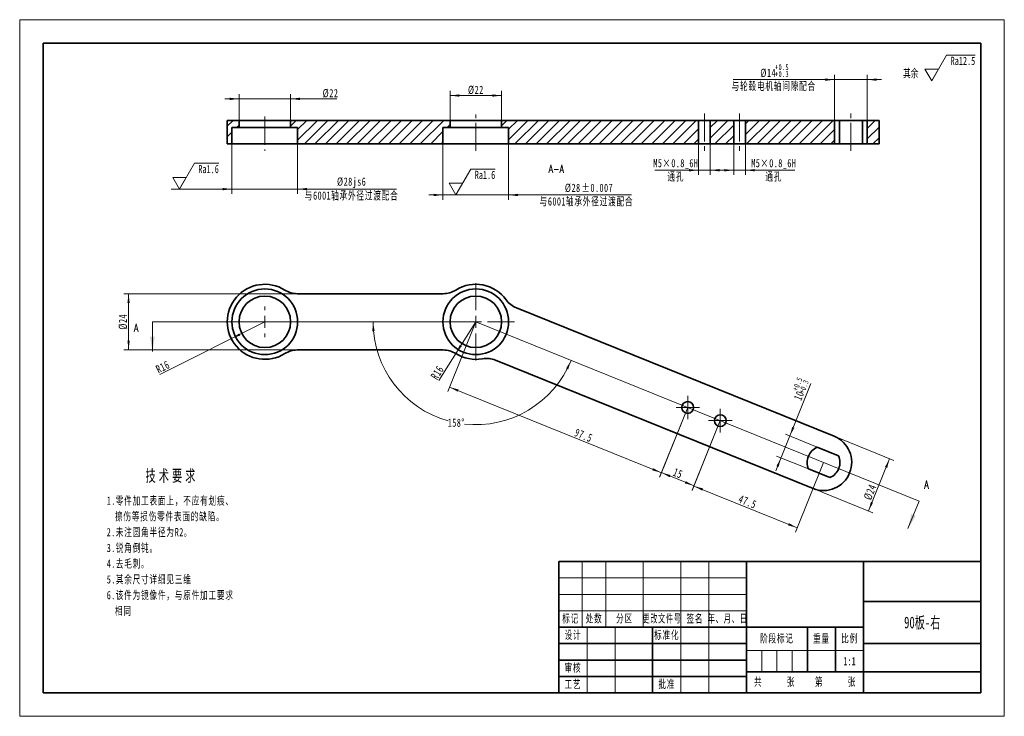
# Model space of a CAD drawing. Header units: millimetres. Extents: x -210 to 210, y -148 to 148.
import ezdxf
from ezdxf.enums import TextEntityAlignment as Align

# ---------------------------------------------------------------- set-up
doc = ezdxf.new("R2010")
doc.units = ezdxf.units.MM
doc.set_wipeout_variables(frame=1)
doc.linetypes.add('点画线', pattern=[18, 12, -2, 2, -2])
doc.layers.get('0').update_dxf_attribs({"lineweight": 35})
for name, color, linetype, lineweight in [('10', 7, 'Continuous', 18), ('中心线层', 1, '点画线', 18), ('剖面线层', 4, 'Continuous', 18), ('尺寸线层', 3, 'Continuous', 18), ('粗实线层', 7, 'Continuous', 35), ('细实线层', 7, 'Continuous', 18)]:
    doc.layers.add(name, color=color, linetype=linetype, lineweight=lineweight)
doc.styles.add('SLDTEXTSTYLE2', font='txt.shx', dxfattribs={"width": 0.7, "bigfont": 'gbcbig.shx'})
doc.styles.add('TitleStyle', font='txt', dxfattribs={"width": 0.667})
doc.styles.add('标准', font='txt', dxfattribs={"width": 0.667})
doc.dimstyles.new('GB_尺寸', dxfattribs={"dimtxt": 3.5, "dimasz": 4, "dimexe": 2, "dimexo": 0, "dimtad": 1, "dimdsep": 46, "dimtxsty": '标准', "dimblk": '_CAXARROW', "dimcen": 0, "dimdle": 6, "dimazin": 2, "dimtfac": 0.707107, "dimtdec": 3, "dimtmove": 2, "dimatfit": 3, "dimfxl": 0, "dimfrac": 2, "dimtolj": 1, "dimtzin": 0, "dimarcsym": 0})

# ---------------------------------------------------------------- blocks, each defined once
blk = doc.blocks.new('$CAXA_FRAME_13B17AC1$')
at = {"layer": '粗实线层'}
for p, q in [((-200, 138.5), (-200, -138.5)), ((200, 138.5), (-200, 138.5)), ((200, -138.5), (200, 138.5)), ((-200, -138.5), (200, -138.5))]:
    blk.add_line(p, q, dxfattribs=at)
at = {"layer": '细实线层'}
for p, q in [((210, 148.5), (-210, 148.5)), ((-210, 148.5), (-210, -148.5)), ((210, -148.5), (210, 148.5)), ((-210, -148.5), (210, -148.5))]:
    blk.add_line(p, q, dxfattribs=at)
blk = doc.blocks.new('$CAXA_TITLE_151E506F$')
at = {"layer": '粗实线层'}
for p, q in [((0, 56), (-180, 56)), ((-180, 56), (-180, 0)), ((-100, 56), (-100, 0)), ((-50, 56), (-50, 0)), ((0, 0), (0, 56)), ((0, 39), (-50, 39)), ((-50, 28), (-180, 28)), ((-140, 28), (-140, 0)), ((-74, 28), (-74, 9)), ((-62, 28), (-62, 9)), ((-100, 21), (-180, 21)), ((0, 21), (-50, 21)), ((-100, 14), (-180, 14)), ((0, 9), (-100, 9)), ((-100, 7), (-180, 7)), ((0, 0), (-180, 0))]:
    blk.add_line(p, q, dxfattribs=at)
at = {"layer": '细实线层'}
for p, q in [((-170, 56), (-170, 28)), ((-160, 56), (-160, 28)), ((-144, 56), (-144, 28)), ((-128, 56), (-128, 0)), ((-116, 56), (-116, 0)), ((-100, 49), (-180, 49)), ((-100, 42), (-180, 42)), ((-100, 35), (-180, 35)), ((-168, 28), (-168, 0)), ((-156, 28), (-156, 0)), ((-50, 18), (-100, 18)), ((-93.5, 18), (-93.5, 9)), ((-87, 18), (-87, 9)), ((-80.5, 18), (-80.5, 9))]:
    blk.add_line(p, q, dxfattribs=at)
at = {"layer": '尺寸线层', "char_height": 3.5, "attachment_point": 5, "line_spacing_factor": 1.369753, "style": '标准'}
for s, insert, width in [('\\T1.1;标记', (-175, 31.5), 18), ('\\T1.1;处数', (-165, 31.5), 18), ('\\T1.1;分区', (-152, 31.5), 30), ('\\T1.1;{\\W0.618357;更改文件号}', (-136, 31.5), 30), ('\\T1.1;签名', (-122, 31.5), 22), ('\\T1.1;{\\W0.634692;年、月、日}', (-108, 31.5), 30), ('\\T1.1;设计', (-174, 24.5), 22), ('\\T1.1;标准化', (-134, 24.5), 22), ('\\T1.1;阶段标记', (-87, 23), 50), ('\\T1.1;重量', (-68, 23), 22), ('\\T1.1;比例', (-56, 23), 22), ('\\T1.1;审核', (-174, 10.5), 22), ('\\T1.1;工艺', (-174, 3.5), 22), ('\\T1.1;批准', (-134, 3.5), 22), ('\\T1.1;共', (-95, 4.5), 8), ('\\T1.1;张', (-81, 4.5), 8), ('\\T1.1;第', (-69, 4.5), 8), ('\\T1.1;张', (-55, 4.5), 8)]:
    blk.add_mtext(s, dxfattribs=dict(at, insert=insert, width=width))
at = {"layer": '尺寸线层', "style": '标准'}
for tag, height, width, p in [('标记C', 3.54, 0.667, (-175, 52.5)), ('处数C', 3.54, 0.667, (-165, 52.5)), ('分区C', 3.54, 0.667, (-152, 52.5)), ('更改文件号C', 3.54, 0.512156, (-136, 52.5)), ('更改签名C', 3.54, 0.459969, (-122, 52.5)), ('更改日期C', 3.54, 0.62723, (-108, 52.5)), ('单位名称', 5.05, 0.667, (-25, 47.5)), ('标记B', 3.54, 0.667, (-175, 45.5)), ('处数B', 3.54, 0.667, (-165, 45.5)), ('分区B', 3.54, 0.667, (-152, 45.5)), ('更改文件号B', 3.54, 0.512156, (-136, 45.5)), ('更改签名B', 3.54, 0.459969, (-122, 45.5)), ('更改日期B', 3.54, 0.62723, (-108, 45.5)), ('材料名称', 5.05, 0.667, (-75, 42)), ('标记A', 3.54, 0.667, (-175, 38.5)), ('处数A', 3.54, 0.667, (-165, 38.5)), ('分区A', 3.54, 0.667, (-152, 38.5)), ('更改文件号A', 3.54, 0.512156, (-136, 38.5)), ('更改签名A', 3.54, 0.459969, (-122, 38.5)), ('更改日期A', 3.54, 0.62723, (-108, 38.5)), ('图纸名称', 5.05, 0.667, (-25, 30)), ('设计', 3.54, 0.667, (-162, 24.5)), ('设计日期', 3.54, 0.667, (-148, 24.5)), ('标准化', 3.54, 0.667, (-122, 24.5)), ('标准化日期', 3.54, 0.569556, (-108, 24.5)), ('图纸编号', 5.05, 0.667, (-25, 15)), ('审核', 3.54, 0.667, (-162, 10.5)), ('审核日期', 3.54, 0.667, (-148, 10.5)), ('阶段标记S', 3.54, 0.229984, (-96.75, 13.5)), ('阶段标记A', 3.54, 0.229984, (-90.25, 13.5)), ('阶段标记B', 3.54, 0.229984, (-83.75, 13.5)), ('阶段标记C', 3.54, 0.229984, (-77.25, 13.5)), ('重量', 3.54, 0.667, (-68, 13.5)), ('图纸比例', 3.54, 0.524733, (-56, 13.5)), ('工艺', 3.54, 0.667, (-162, 3.5)), ('工艺日期', 3.54, 0.667, (-148, 3.5)), ('批准', 3.54, 0.667, (-122, 3.5)), ('批准日期', 3.54, 0.667, (-108, 3.5)), ('页数', 3.54, 0.667, (-88, 4.5)), ('页码', 3.54, 0.667, (-62, 4.5)), ('投影符号', 3.54, 0.667, (-25, 4.5))]:
    blk.add_attdef(tag, text='', height=height, dxfattribs=dict(at, width=width)).set_placement(p, align=Align.MIDDLE_CENTER)
blk = doc.blocks.new('*X4')
at = {"layer": '尺寸线层', "color": 0, "linetype": 'ByBlock', "lineweight": -2, "line_spacing_factor": 1.15057}
for s, insert, char_height, width, attachment_point, style in [('\\T1.3;技术要求', (27.83, 0), 5, 114.1797, 2, 'TitleStyle'), ('\\T1.1;\\pxi-1,l1;1.零件加工表面上，不应有划痕、擦伤等损伤零件表面的缺陷。\\P2.未注圆角半径为R2。\\P3.锐角倒钝。\\P4.去毛刺。\\P5.其余尺寸详细见三维\\P6.该件为镜像件，与原件加工要求相同\\P', (0, -11.39), 3.5, 57.0899, 1, '标准')]:
    blk.add_mtext(s, dxfattribs=dict(at, insert=insert, char_height=char_height, width=width, attachment_point=attachment_point, style=style))
blk = doc.blocks.new('SW_CENTERMARKSYMBOL_0_7')
at = {"layer": '10', "color": 0}
for p, q in [((0, 5), (0, 16.5)), ((-5, 0), (-16.5, 0)), ((0, 0), (-2.5, 0)), ((0, 0), (0, 2.5)), ((0, 0), (0, -2.5)), ((0, 0), (2.5, 0)), ((5, 0), (16.5, 0)), ((0, -5), (0, -16.5))]:
    blk.add_line(p, q, dxfattribs=at)
blk = doc.blocks.new('SW_CENTERMARKSYMBOL_2')
at = {"layer": '10', "color": 0}
for p, q in [((0, 5), (0, 6.5)), ((-5, 0), (-6.5, 0)), ((0, 0), (-2.5, 0)), ((0, 0), (0, 2.5)), ((0, 0), (0, -2.5)), ((0, 0), (2.5, 0)), ((5, 0), (6.5, 0)), ((0, -5), (0, -6.5))]:
    blk.add_line(p, q, dxfattribs=at)
blk = doc.blocks.new('SW_CENTERMARKSYMBOL_2_1')
at = {"layer": '10', "color": 0}
for p, q in [((0, 2.5), (0, 5)), ((-2.5, 0), (-5, 0)), ((0, 0), (-2.5, 0)), ((0, 0), (0, 2.5)), ((0, 0), (0, -2.5)), ((0, 0), (2.5, 0)), ((2.5, 0), (5, 0)), ((0, -2.5), (0, -5))]:
    blk.add_line(p, q, dxfattribs=at)
blk = doc.blocks.new('SW_CENTERMARKSYMBOL_3_1')
at = {"layer": '10', "color": 0}
for p, q in [((0, 2.5), (0, 5)), ((-2.5, 0), (-5, 0)), ((0, 0), (-2.5, 0)), ((0, 0), (0, 2.5)), ((0, 0), (0, -2.5)), ((0, 0), (2.5, 0)), ((2.5, 0), (5, 0)), ((0, -2.5), (0, -5))]:
    blk.add_line(p, q, dxfattribs=at)
blk = doc.blocks.new('*X9')
at = {"layer": '尺寸线层', "linetype": 'Continuous'}
blk.add_hatch(color=0, dxfattribs=at).paths.add_polyline_path([(-119.74, 12.5), (-116.39, 14.75), (-115.94, 13.85)], flags=0)
at = {"layer": '尺寸线层', "color": 0, "linetype": 'Continuous'}
blk.add_line((-150.16, -2.8), (-105.44, 19.69), dxfattribs=at)
at = {"layer": '尺寸线层', "color": 0, "linetype": 'Continuous', "insert": (-148.96, 0.45), "char_height": 3.5, "width": 9.4793, "attachment_point": 5, "rotation": 26.6993, "line_spacing_factor": 1.15057, "style": '标准'}
blk.add_mtext('\\T1.1;R16', dxfattribs=at)
blk = doc.blocks.new('_CAXARROW')
blk.add_hatch(color=0).paths.add_polyline_path([(0, 0), (-1, 0.125), (-1, -0.125)], flags=0)
blk = doc.blocks.new('*X10')
at = {"layer": '尺寸线层', "linetype": 'Continuous'}
blk.add_hatch(color=0, dxfattribs=at).paths.add_polyline_path([(-23.97, 6.15), (-22.26, 9.8), (-21.42, 9.27)], flags=0)
at = {"layer": '尺寸线层', "color": 0, "linetype": 'Continuous'}
blk.add_line((-31.22, -5.36), (-15.44, 19.69), dxfattribs=at)
at = {"layer": '尺寸线层', "color": 0, "linetype": 'Continuous', "insert": (-31.87, -1.96), "char_height": 3.5, "width": 9.4793, "attachment_point": 5, "rotation": 57.7958, "line_spacing_factor": 1.15057, "style": '标准'}
blk.add_mtext('\\T1.1;R16', dxfattribs=at)
blk = doc.blocks.new('*X11')
at = {"layer": '尺寸线层', "linetype": 'Continuous'}
for points in [[(161.07, -38.68), (159.1, -42.2), (160.03, -42.58)], [(152.08, -60.93), (153.11, -57.04), (154.04, -57.41)]]:
    blk.add_hatch(color=0, dxfattribs=at).paths.add_polyline_path(points, flags=0)
at = {"layer": '尺寸线层', "color": 0, "linetype": 'Continuous'}
for p, q in [((137.4, -29.12), (162.92, -39.43)), ((152.08, -60.93), (161.07, -38.68)), ((128.41, -51.37), (153.93, -61.68))]:
    blk.add_line(p, q, dxfattribs=at)
at = {"layer": '尺寸线层', "color": 0, "insert": (152.78, -52.9), "char_height": 3.5, "width": 11.5236, "attachment_point": 5, "rotation": 68, "line_spacing_factor": 1.15057, "style": '标准'}
blk.add_mtext('\\T1.1;%%C24', dxfattribs=at)
blk = doc.blocks.new('*X12')
at = {"layer": '尺寸线层', "linetype": 'Continuous'}
for points in [[(-163.56, 31.69), (-163.06, 27.69), (-164.06, 27.69)], [(-163.56, 7.69), (-163.06, 11.69), (-164.06, 11.69)]]:
    blk.add_hatch(color=0, dxfattribs=at).paths.add_polyline_path(points, flags=0)
at = {"layer": '尺寸线层', "color": 0, "linetype": 'Continuous'}
for p, q in [((-91.59, 31.69), (-165.56, 31.69)), ((-163.56, 31.69), (-163.56, 7.69)), ((-91.59, 7.69), (-165.56, 7.69))]:
    blk.add_line(p, q, dxfattribs=at)
at = {"layer": '尺寸线层', "color": 0, "insert": (-165.92, 19.69), "char_height": 3.5, "width": 11.5236, "attachment_point": 5, "rotation": 90, "line_spacing_factor": 1.15057, "style": '标准'}
blk.add_mtext('\\T1.1;%%C24', dxfattribs=at)
blk = doc.blocks.new('*X13')
at = {"layer": '尺寸线层', "linetype": 'Continuous'}
for points in [[(-119.44, 76.27), (-123.44, 76.77), (-123.44, 75.77)], [(-91.44, 76.27), (-87.44, 76.77), (-87.44, 75.77)]]:
    blk.add_hatch(color=0, dxfattribs=at).paths.add_polyline_path(points, flags=0)
at = {"layer": '尺寸线层', "color": 0, "linetype": 'Continuous'}
for p, q in [((-119.44, 102.57), (-119.44, 74.27)), ((-91.44, 102.57), (-91.44, 74.27)), ((-125.44, 76.27), (-49.24, 76.27))]:
    blk.add_line(p, q, dxfattribs=at)
at = {"layer": '尺寸线层', "color": 0, "char_height": 3.5, "attachment_point": 5, "line_spacing_factor": 1.15057, "style": '标准'}
for s, insert, width in [('\\T1.1;%%C28js6', (-68.43, 78.95), 22.1841), ('\\T1.1;与6001轴承外径过渡配合', (-68.43, 73.33), 74.0882)]:
    blk.add_mtext(s, dxfattribs=dict(at, insert=insert, width=width))
blk = doc.blocks.new('*X15')
at = {"layer": '尺寸线层', "color": 0, "char_height": 3.5, "attachment_point": 1, "line_spacing_factor": 1.15057, "style": '标准'}
for s, insert, width in [('\\T1.1;%%C28', (22.54, 78.57), 73.5499), ('\\T1.1;%%P0.007', (29.64, 78.57), 48.4566)]:
    blk.add_mtext(s, dxfattribs=dict(at, insert=insert, width=width))
blk = doc.blocks.new('*X14')
at = {"layer": '尺寸线层', "linetype": 'Continuous'}
for points in [[(-29.44, 73.77), (-33.44, 74.27), (-33.44, 73.27)], [(-1.44, 73.77), (2.56, 74.27), (2.56, 73.27)]]:
    blk.add_hatch(color=0, dxfattribs=at).paths.add_polyline_path(points, flags=0)
at = {"layer": '尺寸线层', "color": 0, "linetype": 'Continuous'}
for p, q in [((-29.44, 95.57), (-29.44, 71.77)), ((-1.44, 95.57), (-1.44, 71.77)), ((-35.44, 73.77), (50.93, 73.77))]:
    blk.add_line(p, q, dxfattribs=at)
at = {"layer": '尺寸线层', "color": 0}
blk.add_blockref('*X15', (0, 0), dxfattribs=at)
at = {"layer": '尺寸线层', "color": 0, "insert": (31.74, 70.83), "char_height": 3.5, "width": 74.0882, "attachment_point": 5, "line_spacing_factor": 1.15057, "style": '标准'}
blk.add_mtext('\\T1.1;与6001轴承外径过渡配合', dxfattribs=at)
blk = doc.blocks.new('*X16')
at = {"layer": '尺寸线层', "linetype": 'Continuous'}
for points in [[(79.56, 84.32), (75.56, 84.82), (75.56, 83.82)], [(84.56, 84.32), (88.56, 84.82), (88.56, 83.82)]]:
    blk.add_hatch(color=0, dxfattribs=at).paths.add_polyline_path(points, flags=0)
at = {"layer": '尺寸线层', "color": 0, "linetype": 'Continuous'}
for p, q in [((79.56, 95.57), (79.56, 82.32)), ((84.56, 95.57), (84.56, 82.32)), ((60.92, 84.32), (90.56, 84.32))]:
    blk.add_line(p, q, dxfattribs=at)
at = {"layer": '尺寸线层', "color": 0, "char_height": 3.5, "attachment_point": 5, "line_spacing_factor": 1.15057, "style": '标准'}
for s, insert, width in [('\\T1.1;M5×0.8_6H', (69.88, 87.01), 34.5355), ('\\T1.1;通孔', (69.88, 81.44), 12.2353)]:
    blk.add_mtext(s, dxfattribs=dict(at, insert=insert, width=width))
blk = doc.blocks.new('*X17')
at = {"layer": '尺寸线层', "linetype": 'Continuous'}
for points in [[(94.56, 84.32), (90.56, 84.82), (90.56, 83.82)], [(99.56, 84.32), (103.56, 84.82), (103.56, 83.82)]]:
    blk.add_hatch(color=0, dxfattribs=at).paths.add_polyline_path(points, flags=0)
at = {"layer": '尺寸线层', "color": 0, "linetype": 'Continuous'}
for p, q in [((94.56, 95.57), (94.56, 82.32)), ((99.56, 95.57), (99.56, 82.32)), ((88.56, 84.32), (120.63, 84.32))]:
    blk.add_line(p, q, dxfattribs=at)
at = {"layer": '尺寸线层', "color": 0, "char_height": 3.5, "attachment_point": 5, "line_spacing_factor": 1.15057, "style": '标准'}
for s, insert, width in [('\\T1.1;M5×0.8_6H', (111.66, 87.01), 34.5355), ('\\T1.1;通孔', (111.66, 81.44), 12.2353)]:
    blk.add_mtext(s, dxfattribs=dict(at, insert=insert, width=width))
blk = doc.blocks.new('*X19')
at = {"layer": '尺寸线层', "color": 0, "char_height": 3.5, "attachment_point": 1, "rotation": 68, "line_spacing_factor": 1.15057, "style": '标准'}
for s, insert, width in [('\\T1.1;{\\H0.707107x;+0.5}', (119.5, -9.1), 19.6447), ('\\T1.1;10', (120.06, -12.88), 33.9463), ('\\T1.1;{\\H0.707107x;+0.3}', (122.24, -10.2), 19.6447)]:
    blk.add_mtext(s, dxfattribs=dict(at, insert=insert, width=width))
blk = doc.blocks.new('*X18')
at = {"layer": '尺寸线层', "linetype": 'Continuous'}
for points in [[(118.49, -29.03), (119.53, -25.13), (120.45, -25.51)], [(114.75, -38.3), (112.78, -41.82), (113.71, -42.2)]]:
    blk.add_hatch(color=0, dxfattribs=at).paths.add_polyline_path(points, flags=0)
at = {"layer": '尺寸线层', "color": 0, "linetype": 'Continuous'}
for p, q in [((112.5, -43.86), (127.54, -6.62)), ((130.24, -33.77), (116.64, -28.28)), ((126.49, -43.05), (112.89, -37.55))]:
    blk.add_line(p, q, dxfattribs=at)
at = {"layer": '尺寸线层', "color": 0}
blk.add_blockref('*X19', (0, 0), dxfattribs=at)
blk = doc.blocks.new('*X21')
at = {"layer": '尺寸线层', "color": 0, "char_height": 3.5, "attachment_point": 1, "line_spacing_factor": 1.15057, "style": '标准'}
for s, insert, width in [('\\T1.1;%%C14', (105.92, 127.58), 45.8989), ('\\T1.1;{\\H0.707107x;+0.5}', (112.21, 129.51), 19.6447), ('\\T1.1;{\\H0.707107x;+0.3}', (112.21, 126.56), 19.6447)]:
    blk.add_mtext(s, dxfattribs=dict(at, insert=insert, width=width))
blk = doc.blocks.new('*X20')
at = {"layer": '尺寸线层', "linetype": 'Continuous'}
for points in [[(137.56, 122.95), (133.56, 123.45), (133.56, 122.45)], [(151.56, 122.95), (155.56, 123.45), (155.56, 122.45)]]:
    blk.add_hatch(color=0, dxfattribs=at).paths.add_polyline_path(points, flags=0)
at = {"layer": '尺寸线层', "color": 0, "linetype": 'Continuous'}
for p, q in [((94.39, 122.95), (157.56, 122.95)), ((137.56, 105.57), (137.56, 124.95)), ((151.56, 105.57), (151.56, 124.95))]:
    blk.add_line(p, q, dxfattribs=at)
at = {"layer": '尺寸线层', "color": 0}
blk.add_blockref('*X21', (0, 0), dxfattribs=at)
at = {"layer": '尺寸线层', "color": 0, "insert": (111.66, 120), "char_height": 3.5, "width": 66.6582, "attachment_point": 5, "line_spacing_factor": 1.15057, "style": '标准'}
blk.add_mtext('\\T1.1;与轮毂电机轴间隙配合', dxfattribs=at)
blk = doc.blocks.new('*X22')
at = {"layer": '尺寸线层', "linetype": 'Continuous'}
for points in [[(-26.69, -8.13), (-22.79, -9.17), (-23.16, -10.1)], [(63.71, -44.66), (60.19, -42.7), (59.82, -43.62)]]:
    blk.add_hatch(color=0, dxfattribs=at).paths.add_polyline_path(points, flags=0)
at = {"layer": '尺寸线层', "color": 0, "linetype": 'Continuous'}
for p, q in [((-15.44, 19.69), (-27.43, -9.99)), ((-26.69, -8.13), (63.71, -44.66)), ((74.96, -16.83), (62.97, -46.51))]:
    blk.add_line(p, q, dxfattribs=at)
at = {"layer": '尺寸线层', "color": 0, "insert": (30.52, -28.71), "char_height": 3.5, "width": 12.73, "attachment_point": 5, "rotation": 338, "line_spacing_factor": 1.15057, "style": '标准'}
blk.add_mtext('\\T1.1;97.5', dxfattribs=at)
blk = doc.blocks.new('*X23')
at = {"layer": '尺寸线层', "linetype": 'Continuous'}
for points in [[(63.73, -44.61), (67.63, -45.64), (67.26, -46.57)], [(77.64, -50.23), (74.12, -48.27), (73.75, -49.19)]]:
    blk.add_hatch(color=0, dxfattribs=at).paths.add_polyline_path(points, flags=0)
at = {"layer": '尺寸线层', "color": 0, "linetype": 'Continuous'}
for p, q in [((74.96, -16.83), (62.99, -46.46)), ((88.86, -22.45), (76.89, -52.08)), ((63.73, -44.61), (77.64, -50.23))]:
    blk.add_line(p, q, dxfattribs=at)
at = {"layer": '尺寸线层', "color": 0, "insert": (70.77, -44.9), "char_height": 3.5, "width": 7, "attachment_point": 5, "rotation": 338, "line_spacing_factor": 1.15057, "style": '标准'}
blk.add_mtext('\\T1.1;15', dxfattribs=at)
blk = doc.blocks.new('*X24')
at = {"layer": '尺寸线层', "linetype": 'Continuous'}
for points in [[(77.6, -50.33), (81.5, -51.36), (81.12, -52.29)], [(121.64, -68.12), (118.12, -66.16), (117.75, -67.09)]]:
    blk.add_hatch(color=0, dxfattribs=at).paths.add_polyline_path(points, flags=0)
at = {"layer": '尺寸线层', "color": 0, "linetype": 'Continuous'}
for p, q in [((88.86, -22.45), (76.85, -52.18)), ((132.91, -40.25), (120.89, -69.98)), ((77.6, -50.33), (121.64, -68.12))]:
    blk.add_line(p, q, dxfattribs=at)
at = {"layer": '尺寸线层', "color": 0, "insert": (100.5, -57.04), "char_height": 3.5, "width": 12.8057, "attachment_point": 5, "rotation": 338, "line_spacing_factor": 1.15057, "style": '标准'}
blk.add_mtext('\\T1.1;47.5', dxfattribs=at)
blk = doc.blocks.new('*X25')
at = {"layer": '尺寸线层', "linetype": 'Continuous'}
for points in [[(-116.44, 114.75), (-120.44, 115.25), (-120.44, 114.25)], [(-94.44, 114.75), (-90.44, 115.25), (-90.44, 114.25)]]:
    blk.add_hatch(color=0, dxfattribs=at).paths.add_polyline_path(points, flags=0)
at = {"layer": '尺寸线层', "color": 0, "linetype": 'Continuous'}
for p, q in [((-122.44, 114.75), (-74.68, 114.75)), ((-116.44, 105.57), (-116.44, 116.75)), ((-94.44, 105.57), (-94.44, 116.75))]:
    blk.add_line(p, q, dxfattribs=at)
at = {"layer": '尺寸线层', "color": 0, "insert": (-77.43, 117.1), "char_height": 3.5, "width": 11.5236, "attachment_point": 5, "line_spacing_factor": 1.15057, "style": '标准'}
blk.add_mtext('\\T1.1;%%C22', dxfattribs=at)
blk = doc.blocks.new('*X26')
at = {"layer": '尺寸线层', "linetype": 'Continuous'}
for points in [[(-26.44, 116.16), (-22.44, 116.66), (-22.44, 115.66)], [(-4.44, 116.16), (-8.44, 116.66), (-8.44, 115.66)]]:
    blk.add_hatch(color=0, dxfattribs=at).paths.add_polyline_path(points, flags=0)
at = {"layer": '尺寸线层', "color": 0, "linetype": 'Continuous'}
for p, q in [((-26.44, 105.57), (-26.44, 118.16)), ((-4.44, 105.57), (-4.44, 118.16)), ((-26.44, 116.16), (-4.44, 116.16))]:
    blk.add_line(p, q, dxfattribs=at)
at = {"layer": '尺寸线层', "color": 0, "insert": (-15.44, 118.51), "char_height": 3.5, "width": 11.5236, "attachment_point": 5, "line_spacing_factor": 1.15057, "style": '标准'}
blk.add_mtext('\\T1.1;%%C22', dxfattribs=at)
blk = doc.blocks.new('*X27')
at = {"layer": '尺寸线层', "linetype": 'Continuous'}
for points in [[(-59.28, 19.69), (-58.6, 15.72), (-59.6, 15.65)], [(25.2, 3.27), (23.08, -0.16), (23.98, -0.59)]]:
    blk.add_hatch(color=0, dxfattribs=at).paths.add_polyline_path(points, flags=0)
at = {"layer": '尺寸线层', "color": 0, "linetype": 'Continuous'}
for start, end in [(180, 254.3186), (263.608, 338)]:
    blk.add_arc((-15.44, 19.69), 43.84, start, end, dxfattribs=at)
at = {"layer": '尺寸线层', "color": 0, "insert": (-23.81, -23.34), "char_height": 3.5, "width": 12.2504, "attachment_point": 5, "line_spacing_factor": 1.15057, "style": '标准'}
blk.add_mtext('\\T1.1;158%%D', dxfattribs=at)
blk = doc.blocks.new('*X28')
at = {"layer": '尺寸线层', "color": 0, "linetype": 'Continuous'}
for p, q in [((0, 0), (6.35, 11)), ((6.35, 11), (16.77, 11)), ((0, 0), (-2.89, 5)), ((-2.89, 5), (2.89, 5))]:
    blk.add_line(p, q, dxfattribs=at)
at = {"layer": '尺寸线层', "color": 0, "linetype": 'Continuous', "lineweight": -2}
blk.add_line((16.38, 0), (-3.5, 0), dxfattribs=at)
at = {"layer": '尺寸线层', "color": 0, "style": '标准', "width": 0.667}
blk.add_text('Ra1.6', height=3.5, dxfattribs=at).set_placement((12.4, 8.56), align=Align.MIDDLE_CENTER)
blk = doc.blocks.new('*X29')
at = {"layer": '尺寸线层', "color": 0, "linetype": 'Continuous'}
for p, q in [((0, 0), (6.35, 11)), ((6.35, 11), (16.77, 11)), ((0, 0), (-2.89, 5)), ((-2.89, 5), (2.89, 5))]:
    blk.add_line(p, q, dxfattribs=at)
at = {"layer": '尺寸线层', "color": 0, "style": '标准', "width": 0.667}
blk.add_text('Ra1.6', height=3.5, dxfattribs=at).set_placement((12.4, 8.56), align=Align.MIDDLE_CENTER)
blk = doc.blocks.new('*X30')
at = {"layer": '尺寸线层', "color": 0, "linetype": 'Continuous'}
for p, q in [((0, 0), (6.35, 11)), ((6.35, 11), (18.57, 11)), ((0, 0), (-2.89, 5)), ((-2.89, 5), (2.89, 5))]:
    blk.add_line(p, q, dxfattribs=at)
at = {"layer": '尺寸线层', "color": 0, "style": '标准', "width": 0.667}
blk.add_text('Ra12.5', height=3.5, dxfattribs=at).set_placement((13.3, 8.56), align=Align.MIDDLE_CENTER)
blk.add_text('其余', height=3.5, dxfattribs=at).set_placement((-5.69, 3.25), align=Align.MIDDLE_RIGHT)

msp = doc.modelspace()

# ---------------------------------------------------------------- hatches: boundary and pattern name
at = {"layer": '剖面线层'}
h = msp.add_hatch(dxfattribs=at)
h.set_pattern_fill('ANSI31', color=256, style=0, pattern_type=0)
h.paths.add_polyline_path([(-119.443, 95.567), (-121.443, 95.567), (-121.443, 105.567), (-116.443, 105.567), (-116.443, 102.567), (-119.443, 102.567)], flags=0)
h = msp.add_hatch(dxfattribs=at)
h.set_pattern_fill('ANSI31', color=256, style=0, pattern_type=0)
h.paths.add_polyline_path([(-91.443, 95.567), (-91.443, 102.567), (-94.443, 102.567), (-94.443, 105.567), (-26.443, 105.567), (-26.443, 102.567), (-29.443, 102.567), (-29.443, 95.567)], flags=0)
h = msp.add_hatch(dxfattribs=at)
h.set_pattern_fill('ANSI31', color=256, style=0, pattern_type=0)
h.paths.add_polyline_path([(79.557, 95.567), (-1.443, 95.567), (-1.443, 102.567), (-4.443, 102.567), (-4.443, 105.567), (79.557, 105.567)], flags=0)
h = msp.add_hatch(dxfattribs=at)
h.set_pattern_fill('ANSI31', color=256, style=0, pattern_type=0)
h.paths.add_polyline_path([(84.557, 105.567), (94.557, 105.567), (94.557, 95.567), (84.557, 95.567)], flags=0)
h = msp.add_hatch(dxfattribs=at)
h.set_pattern_fill('ANSI31', color=256, style=0, pattern_type=0)
h.paths.add_polyline_path([(137.557, 105.567), (137.557, 95.567), (99.557, 95.567), (99.557, 105.567)], flags=0)
h = msp.add_hatch(dxfattribs=at)
h.set_pattern_fill('ANSI31', color=256, style=0, pattern_type=0)
h.paths.add_polyline_path([(151.557, 95.567), (151.557, 105.567), (156.557, 105.567), (156.557, 95.567)], flags=0)
at = {"layer": '尺寸线层'}
for points in [[(-153.405, 6.992), (-154.421, 13.342), (-152.389, 13.342)], [(168.909, -68.489), (170.346, -62.221), (172.23, -62.982)]]:
    msp.add_hatch(color=256, dxfattribs=at).paths.add_polyline_path(points, flags=0)

# ---------------------------------------------------------------- linework, layer by layer
at = {"layer": '中心线层'}
for p, q in [((-105.443, 107.21), (-105.443, 92.567)), ((-15.443, 92.567), (-15.443, 108.107)), ((82.057, 108.567), (82.057, 92.567)), ((97.057, 108.567), (97.057, 92.567)), ((144.557, 92.567), (144.557, 108.567))]:
    msp.add_line(p, q, dxfattribs=at)
at = {"layer": '尺寸线层'}
for p, q in [((-15.443, 19.692), (-153.405, 19.692)), ((-153.405, 19.692), (-153.405, 6.992)), ((-15.443, 19.692), (173.667, -56.714)), ((173.667, -56.714), (168.909, -68.489))]:
    msp.add_line(p, q, dxfattribs=at)
at = {"layer": '粗实线层'}
for p, q in [((-121.443, 95.567), (-121.443, 105.567)), ((-121.443, 105.567), (-116.443, 105.567)), ((-116.443, 102.567), (-116.443, 105.567)), ((-116.443, 105.567), (-94.443, 105.567)), ((-94.443, 105.567), (-94.443, 102.567)), ((-94.443, 105.567), (-26.443, 105.567)), ((-26.443, 102.567), (-26.443, 105.567)), ((-26.443, 105.567), (-4.443, 105.567)), ((-4.443, 102.567), (-4.443, 105.567)), ((79.557, 105.567), (-4.443, 105.567)), ((79.557, 105.567), (79.557, 95.567)), ((79.557, 105.567), (84.557, 105.567)), ((84.557, 95.567), (84.557, 105.567)), ((94.557, 105.567), (84.557, 105.567)), ((94.557, 105.567), (94.557, 95.567)), ((94.557, 105.567), (99.557, 105.567)), ((99.557, 95.567), (99.557, 105.567)), ((137.557, 105.567), (99.557, 105.567)), ((137.557, 95.567), (137.557, 105.567)), ((137.557, 105.567), (139.658, 105.567)), ((139.658, 95.567), (139.658, 105.567)), ((149.456, 105.567), (139.658, 105.567)), ((149.456, 105.567), (149.456, 95.567)), ((149.456, 105.567), (151.557, 105.567)), ((151.557, 105.567), (151.557, 95.567)), ((156.557, 105.567), (151.557, 105.567)), ((156.557, 105.567), (156.557, 95.567)), ((-119.443, 95.567), (-119.443, 102.567)), ((-116.443, 102.567), (-119.443, 102.567)), ((-94.443, 102.567), (-116.443, 102.567)), ((-91.443, 102.567), (-94.443, 102.567)), ((-91.443, 102.567), (-91.443, 95.567)), ((-29.443, 95.567), (-29.443, 102.567)), ((-26.443, 102.567), (-29.443, 102.567)), ((-4.443, 102.567), (-26.443, 102.567)), ((-4.443, 102.567), (-1.443, 102.567)), ((-1.443, 95.567), (-1.443, 102.567)), ((-121.443, 95.567), (-119.443, 95.567)), ((-91.443, 95.567), (-119.443, 95.567)), ((-91.443, 95.567), (-29.443, 95.567)), ((-1.443, 95.567), (-29.443, 95.567)), ((79.557, 95.567), (-1.443, 95.567)), ((79.557, 95.567), (84.557, 95.567)), ((94.557, 95.567), (84.557, 95.567)), ((94.557, 95.567), (99.557, 95.567)), ((137.557, 95.567), (99.557, 95.567)), ((137.557, 95.567), (139.658, 95.567)), ((139.658, 95.567), (149.456, 95.567)), ((149.456, 95.567), (151.557, 95.567)), ((156.557, 95.567), (151.557, 95.567)), ((-29.3, 31.692), (-91.587, 31.692)), ((137.401, -29.119), (1.899, 25.627)), ((-91.587, 7.692), (-29.3, 7.692)), ((-7.091, 3.375), (128.411, -51.372)), ((139.321, -37.445), (130.237, -33.774)), ((126.491, -43.046), (135.575, -46.716))]:
    msp.add_line(p, q, dxfattribs=at)
for centre, radius in [((-105.443, 19.692), 14), ((-15.443, 19.692), 14), ((-105.443, 19.692), 11), ((-15.443, 19.692), 11), ((74.957, -16.832), 2.5), ((88.865, -22.452), 2.5)]:
    msp.add_circle(centre, radius, dxfattribs=at)
for centre, radius, start, end in [((-105.443, 19.692), 16, 57.79577, 302.20423), ((-15.443, 19.692), 16, 35.79577, 122.20423), ((-91.587, 41.692), 10, 237.79577, 270), ((-29.3, 41.692), 10, 270, 302.20423), ((5.645, 34.899), 10, 215.79577, 248), ((-91.587, -2.308), 10, 90, 122.20423), ((-29.3, -2.308), 10, 57.79577, 90), ((-15.443, 19.692), 16, 237.79577, 280.20423), ((-10.837, -5.897), 10, 68, 100.20423), ((132.906, -40.245), 12, 248, 68), ((132.906, -40.245), 7, 112.41531, 203.58469), ((132.906, -40.245), 7, 292.41531, 23.58469)]:
    msp.add_arc(centre, radius, start, end, dxfattribs=at)

# ---------------------------------------------------------------- block references
at = {"layer": '中心线层', "xscale": -0.9999999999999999, "rotation": 180}
for name, p in [('SW_CENTERMARKSYMBOL_0_7', (-15.443, 19.692)), ('SW_CENTERMARKSYMBOL_2', (-105.443, 19.692)), ('SW_CENTERMARKSYMBOL_3_1', (74.957, -16.832)), ('SW_CENTERMARKSYMBOL_2_1', (88.865, -22.452))]:
    msp.add_blockref(name, p, dxfattribs=at)
at = {"layer": '尺寸线层'}
msp.add_blockref('*X4', (-172.863, -43.421), dxfattribs=at)
at = {"layer": '粗实线层'}
msp.add_blockref('$CAXA_FRAME_13B17AC1$', (0, 0), dxfattribs=at)
ref = msp.add_blockref('$CAXA_TITLE_151E506F$', (200, -138.5), dxfattribs=at)
ref.add_attrib('图纸名称', '90板-右', dxfattribs={"layer": '尺寸线层', "height": 5, "style": '标准', "width": 0.667}).set_placement((175, -108.5), align=Align.MIDDLE_CENTER)
ref.add_attrib('图纸比例', '1:1', dxfattribs={"layer": '尺寸线层', "height": 3.5, "style": '标准', "width": 0.667}).set_placement((144, -125), align=Align.MIDDLE_CENTER)

# ---------------------------------------------------------------- texts
at = {"layer": '尺寸线层', "char_height": 3.5, "style": 'SLDTEXTSTYLE2'}
for s, insert, width, attachment_point in [('A-A', (18.884, 83.181), 9.8, 8), ('A', (-161.286, 15.36), 2.8, 7), ('A', (175.896, -51.468), 2.8, 7)]:
    msp.add_mtext(s, dxfattribs=dict(at, insert=insert, width=width, attachment_point=attachment_point))

# ---------------------------------------------------------------- dimensions: what is measured, and where the dimension line sits
at = {"layer": '尺寸线层'}
for base, p1, p2, override, picture, middle in [((151.557, 122.953), (137.557, 105.567), (151.557, 105.567), {"dimscale": 1, "dimpost": '%%C<>\\X与轮毂电机轴间隙配合', "dimsah": 1, "dimtol": 1, "dimtp": 0.3, "dimtm": -0.5, "dimtfill": 1, "dimtzin": 0}, '*X20', (111.661, 126.751)), ((-94.443, 114.749), (-116.443, 105.567), (-94.443, 105.567), {"dimscale": 1, "dimpost": '%%C<>', "dimsah": 1, "dimtfac": 1, "dimtfill": 1, "dimtzin": 0}, '*X25', (-77.435, 117.104)), ((99.557, 84.317), (94.557, 95.567), (99.557, 95.567), {"dimscale": 1, "dimpost": 'M<>×0.8_6H\\X通孔', "dimsah": 1, "dimtfac": 1, "dimtfill": 1, "dimtzin": 0}, '*X17', (111.661, 87.014))]:
    dim = msp.add_linear_dim(base=base, p1=p1, p2=p2, dimstyle='GB_尺寸', override=override, dxfattribs=at)
    dim.commit()
    dim.dimension.update_dxf_attribs({"geometry": picture, "text_midpoint": middle, "dimtype": 160})
for base, p1, p2, angle, override, picture, middle in [((-4.443, 116.159), (-26.443, 105.567), (-4.443, 105.567), 0, {"dimscale": 1, "dimpost": '%%C<>', "dimsah": 1, "dimtfac": 1, "dimtfill": 1, "dimtzin": 0}, '*X26', (-15.443, 118.514)), ((-163.564, 7.692), (-91.587, 31.692), (-91.587, 7.692), 270, {"dimscale": 1, "dimpost": '%%C<>', "dimsah": 1, "dimtfac": 1, "dimtfill": 1, "dimtzin": 0}, '*X12', (-165.919, 19.692)), ((121.643, -68.123), (88.865, -22.452), (132.906, -40.245), 338, {"dimscale": 1, "dimsah": 1, "dimtfill": 1, "dimtzin": 0}, '*X24', (100.505, -57.042))]:
    dim = msp.add_linear_dim(base=base, p1=p1, p2=p2, angle=angle, dimstyle='GB_尺寸', override=override, dxfattribs=at)
    dim.commit()
    dim.dimension.update_dxf_attribs({"geometry": picture, "text_midpoint": middle})
for base, p1, p2, text, picture, middle in [((-91.443, 76.267), (-119.443, 102.567), (-91.443, 102.567), '%%C28js6\\X与6001轴承外径过渡配合', '*X13', (-68.433, 78.945)), ((-1.443, 73.768), (-29.443, 95.567), (-1.443, 95.567), '\\A1;%%C28{\\H1x;%%P0.007}\\X与6001轴承外径过渡配合', '*X14', (31.736, 76.791))]:
    dim = msp.add_linear_dim(base=base, p1=p1, p2=p2, text=text, dimstyle='GB_尺寸', override={"dimscale": 1, "dimpost": '%%C<>\\X与6001轴承外径过渡配合', "dimsah": 1, "dimtfac": 1, "dimtfill": 1, "dimtolj": 0, "dimtzin": 0}, dxfattribs=at)
    dim.commit()
    dim.dimension.update_dxf_attribs({"geometry": picture, "text_midpoint": middle, "dimtype": 160})
for base, p1, p2, angle, override, picture, middle in [((84.557, 84.317), (79.557, 95.567), (84.557, 95.567), 0, {"dimscale": 1, "dimpost": 'M<>×0.8_6H\\X通孔', "dimsah": 1, "dimtfac": 1, "dimtfill": 1, "dimtzin": 0}, '*X16', (69.884, 87.014)), ((63.715, -44.658), (-15.443, 19.692), (74.957, -16.832), 338, {"dimscale": 1, "dimsah": 1, "dimtfill": 1, "dimtzin": 0}, '*X22', (30.523, -28.707)), ((118.492, -29.029), (126.491, -43.046), (130.237, -33.774), 68, {"dimscale": 1, "dimsah": 1, "dimtol": 1, "dimtp": 0.3, "dimtm": -0.5, "dimtfill": 1, "dimtzin": 0}, '*X18', (122.391, -9.242)), ((77.642, -50.228), (74.957, -16.832), (88.865, -22.452), 338, {"dimscale": 1, "dimsah": 1, "dimtfill": 1, "dimtzin": 0}, '*X23', (70.77, -44.901)), ((161.066, -38.68), (128.411, -51.372), (137.401, -29.119), 68, {"dimscale": 1, "dimpost": '%%C<>', "dimsah": 1, "dimtfac": 1, "dimtfill": 1, "dimtzin": 0}, '*X11', (152.78, -52.902))]:
    dim = msp.add_linear_dim(base=base, p1=p1, p2=p2, angle=angle, dimstyle='GB_尺寸', override=override, dxfattribs=at)
    dim.commit()
    dim.dimension.update_dxf_attribs({"geometry": picture, "text_midpoint": middle, "dimtype": 160})
for center, mpoint, picture, middle in [((-105.443, 19.692), (-119.737, 12.503), '*X9', (-147.898, -1.66)), ((-15.443, 19.692), (-23.97, 6.153), '*X10', (-29.871, -3.216))]:
    dim = msp.add_radius_dim(center=center, mpoint=mpoint, dimstyle='GB_尺寸', override={"dimscale": 1, "dimpost": 'R<>', "dimsah": 1, "dimtfill": 1, "dimtzin": 0}, dxfattribs=at)
    dim.commit()
    dim.dimension.update_dxf_attribs({"geometry": picture, "text_midpoint": middle})
dim = msp.add_angular_dim_2l(base=(-23.808, -23.342), line1=((-15.443, 19.692), (-153.405, 19.692)), line2=((-15.443, 19.692), (173.667, -56.714)), dimstyle='GB_尺寸', override={"dimscale": 1, "dimtad": 0, "dimtih": 1, "dimtoh": 1, "dimsah": 1, "dimtfill": 1, "dimtzin": 0}, dxfattribs=at)
dim.commit()
dim.dimension.update_dxf_attribs({"geometry": '*X27', "text_midpoint": (-23.808, -23.342)})

# ---------------------------------------------------------------- next in the draw order: wipeouts: each hides what was drawn before it
for points in [[(179.037, 122.395), (181.924, 127.395), (181.924, 127.395), (176.151, 127.395), (176.151, 127.395)], [(-141.819, 76.267), (-138.932, 81.267), (-138.932, 81.267), (-144.706, 81.267), (-144.706, 81.267)], [(-23.923, 73.768), (-21.036, 78.768), (-21.036, 78.768), (-26.81, 78.768), (-26.81, 78.768)]]:
    msp.add_wipeout(points).dxf.layer = '尺寸线层'

# ---------------------------------------------------------------- next in the draw order: block references
for name, p in [('*X30', (179.037, 122.395)), ('*X28', (-141.819, 76.267)), ('*X29', (-23.923, 73.768))]:
    msp.add_blockref(name, p, dxfattribs=at)

doc.saveas('drawing.dxf')
